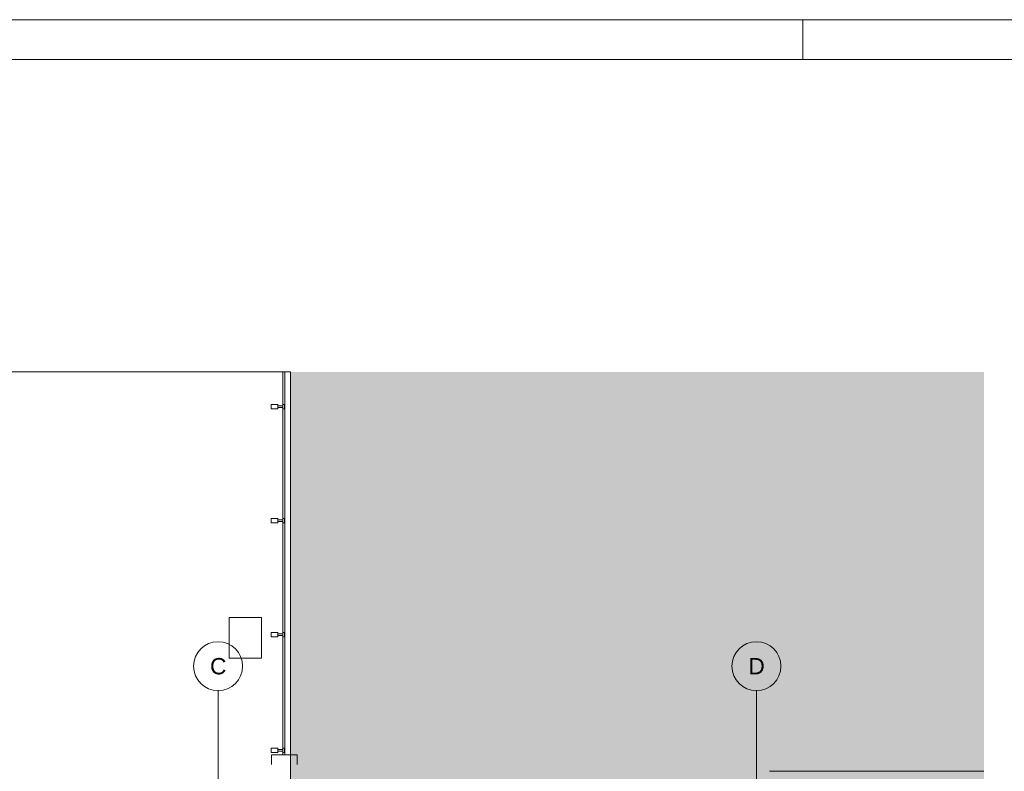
# Paper-space layout 'A-07 INWENTARYZACJA - PIĘTRO 4' of a CAD drawing. Header units: millimetres. Extents: x 0 to 500, y 0 to 350.
# Tile 9 of 13: x 224 to 345, y 258 to 350. Entities that reach past the tile are written whole.
import ezdxf
from ezdxf.xclip import XClip

# ---------------------------------------------------------------- set-up
doc = ezdxf.new("R2010")
doc.units = ezdxf.units.MM
doc.header["$MEASUREMENT"] = 0
doc.header["$XCLIPFRAME"] = 0
doc.linetypes.add('DASHDOTX2', pattern=[1000, 500, -250, 0, -250])
doc.linetypes.add('PRZERYWANA_DU_A', pattern=[550, 350.0000000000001, -199.9999999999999])
doc.layers.add('0_Nr_pióra__2', color=8, linetype='Continuous', lineweight=13)
doc.layers.add('A_podkład_Nr_pióra__2', color=8, linetype='Continuous', lineweight=13)
for name, color, linetype, lineweight, true_color in [('A_Arkusz_Nr_pióra__255', 7, 'Continuous', 15, 0x242424), ('A_osie_Nr_pióra__16', 7, 'Continuous', 5, 0x0f0f0f), ('A_osie_Nr_pióra__76', 7, 'Continuous', 5, 0x2d2d2d), ('A_ściany_Nr_pióra__19', 7, 'Continuous', 5, 0x191919)]:
    doc.layers.add(name, color=color, linetype=linetype, lineweight=lineweight, true_color=true_color)
doc.layers.add('A_podrys', color=7, linetype='Continuous')
doc.styles.add('STYL_AUTOMATYCZNY_1', font='arial.ttf')

# ---------------------------------------------------------------- blocks, each defined once
blk = doc.blocks.new('Rysunek_1_1', base_point=(-1526.982823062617, -281.1000391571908))
at = {"linetype": 'Continuous', "lineweight": 0, "true_color": 0x484848}
blk.add_hatch(color=251, dxfattribs=at).paths.add_polyline_path([(342.2085117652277, 306.7847945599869), (257.2085148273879, 306.7847945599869), (257.2085148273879, 192.9747987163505), (342.2085117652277, 192.9747987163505)])
at = {"layer": '0_Nr_pióra__2', "color": 8, "linetype": 'PRZERYWANA_DU_A', "lineweight": 13, "flags": 128}
for points in [[(257.2085108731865, 306.7847949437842), (100.1433006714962, 306.7847949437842)], [(342.2085108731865, 192.974794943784), (257.2085108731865, 192.974794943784), (257.2085108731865, 306.7847949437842)]]:
    blk.add_lwpolyline(points, dxfattribs=at)
at = {"layer": 'A_osie_Nr_pióra__16', "color": 250, "linetype": 'DASHDOTX2', "lineweight": 5, "true_color": 0x0f0f0f}
for p, q in [((248.3142859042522, 247.4327713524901), (248.3142871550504, 267.6838533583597)), ((314.3142859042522, 247.4327713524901), (314.3142855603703, 267.6838533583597))]:
    blk.add_line(p, q, dxfattribs=at)
at = {"layer": 'A_osie_Nr_pióra__76', "color": 250, "linetype": 'Continuous', "lineweight": 5, "true_color": 0x2d2d2d}
for centre in [(248.3142859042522, 270.683851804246), (314.3142859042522, 270.683851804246)]:
    blk.add_circle(centre, 3, dxfattribs=at)
at = {"layer": 'A_podkład_Nr_pióra__2', "color": 8, "linetype": 'Continuous', "lineweight": 13}
for p, q in [((256.2492483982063, 306.7847938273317), (256.2492483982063, 259.8032374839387)), ((256.5037893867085, 259.8032374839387), (256.5037893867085, 306.7847938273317)), ((254.8098686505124, 302.2650109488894), (254.8098686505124, 302.7790751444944)), ((254.8098686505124, 302.7790751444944), (255.6323713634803, 302.7790751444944)), ((255.6323713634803, 302.2650109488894), (254.8098686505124, 302.2650109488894)), ((255.6323713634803, 302.7790751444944), (255.6323713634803, 302.2650109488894)), ((255.6323713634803, 302.6248540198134), (256.2492483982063, 302.6248540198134)), ((256.2492483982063, 302.4192283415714), (255.6323713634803, 302.4192283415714)), ((256.4548740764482, 302.7790751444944), (256.2492483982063, 302.7790751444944)), ((256.2492483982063, 302.2650109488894), (256.4548740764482, 302.2650109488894)), ((256.4548740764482, 302.2650109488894), (256.4548740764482, 302.7790751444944)), ((254.8098686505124, 288.2824387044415), (254.8098686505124, 288.7965066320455)), ((254.8098686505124, 288.7965066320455), (255.6323713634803, 288.7965066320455)), ((255.6323713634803, 288.7965066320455), (255.6323713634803, 288.2824387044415)), ((255.6323713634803, 288.6422855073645), (256.2492483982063, 288.6422855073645)), ((256.4548740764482, 288.7965066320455), (256.2492483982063, 288.7965066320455)), ((256.4548740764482, 288.2824387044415), (256.4548740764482, 288.7965066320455)), ((255.6323713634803, 288.2824387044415), (254.8098686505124, 288.2824387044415)), ((256.2492483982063, 288.4366598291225), (255.6323713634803, 288.4366598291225)), ((256.2492483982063, 288.2824387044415), (256.4548740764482, 288.2824387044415)), ((253.6537886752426, 276.653235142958), (249.6537874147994, 276.653235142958)), ((249.6537874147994, 276.653235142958), (249.6537874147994, 271.6532372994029)), ((253.6537886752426, 271.6532372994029), (253.6537886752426, 276.653235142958)), ((254.8098686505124, 274.2998701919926), (254.8098686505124, 274.8139343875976)), ((254.8098686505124, 274.8139343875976), (255.6323713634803, 274.8139343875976)), ((255.6323713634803, 274.2998701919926), (254.8098686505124, 274.2998701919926)), ((255.6323713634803, 274.8139343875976), (255.6323713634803, 274.2998701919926)), ((255.6323713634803, 274.6597169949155), (256.2492483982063, 274.6597169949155)), ((256.2492483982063, 274.4540913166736), (255.6323713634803, 274.4540913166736)), ((256.4548740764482, 274.8139343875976), (256.2492483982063, 274.8139343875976)), ((256.2492483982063, 274.2998701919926), (256.4548740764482, 274.2998701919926)), ((256.4548740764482, 274.2998701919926), (256.4548740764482, 274.8139343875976)), ((249.6537874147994, 271.6532372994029), (253.6537886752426, 271.6532372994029)), ((254.8098686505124, 260.1116760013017), (254.8098686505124, 260.6257401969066)), ((254.8098686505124, 260.6257401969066), (255.6323713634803, 260.6257401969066)), ((255.6323713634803, 260.1116760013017), (254.8098686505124, 260.1116760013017)), ((254.8537868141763, 258.6032356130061), (254.8537868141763, 259.8032374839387)), ((258.0037879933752, 259.8032374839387), (254.8537868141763, 259.8032374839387)), ((255.6323713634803, 260.6257401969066), (255.6323713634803, 260.1116760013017)), ((255.6323713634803, 260.4715190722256), (256.2492483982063, 260.4715190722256)), ((256.2492483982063, 260.2658933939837), (255.6323713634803, 260.2658933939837)), ((256.4548740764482, 260.6257401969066), (256.2492483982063, 260.6257401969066)), ((256.2492483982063, 260.1116760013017), (256.4548740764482, 260.1116760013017)), ((256.4548740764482, 260.1116760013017), (256.4548740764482, 260.6257401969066)), ((258.0037879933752, 259.8032374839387), (258.0037879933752, 258.6032356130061))]:
    blk.add_line(p, q, dxfattribs=at)
at = {"layer": 'A_ściany_Nr_pióra__19', "color": 250, "linetype": 'Continuous', "lineweight": 5, "true_color": 0x191919}
blk.add_line((342.2085104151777, 257.7847950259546), (315.9142866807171, 257.7847950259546), dxfattribs=at)
at = {"layer": 'A_osie_Nr_pióra__76', "color": 250, "linetype": 'Continuous', "lineweight": 5, "true_color": 0x2d2d2d, "char_height": 2, "attachment_point": 1, "style": 'STYL_AUTOMATYCZNY_1'}
for s, insert in [('\\A1;{\\pql;\\pt0;\\fArial|b0|i0|c238|p0;\\W1.000000;C}', (247.3238809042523, 271.6838518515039)), ('\\A1;{\\pql;\\pt0;\\fArial|b0|i0|c238|p0;\\W1.000000;D}', (313.3238809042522, 271.6838518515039))]:
    blk.add_mtext(s, dxfattribs=dict(at, insert=insert))

psp = doc.layouts.new('A-07 INWENTARYZACJA - PIĘTRO 4')

# ---------------------------------------------------------------- linework, layer by layer
at = {"layer": 'A_Arkusz_Nr_pióra__255', "color": 250, "linetype": 'Continuous', "lineweight": 15, "true_color": 0x242424}
for p, q in [((320.0000000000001, 345.1), (320.0000000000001, 350.0000000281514)), ((495.1000000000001, 345.1), (29.90003742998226, 345.1))]:
    psp.add_line(p, q, dxfattribs=at)
at = {"layer": 'A_Arkusz_Nr_pióra__255', "color": 250, "linetype": 'Continuous', "lineweight": 15, "true_color": 0x242424, "flags": 128}
psp.add_lwpolyline([(0, 350), (500, 350), (500, 1.151167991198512e-14), (0, 1.151167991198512e-14)], close=True, dxfattribs=at)

# ---------------------------------------------------------------- block references
at = {"layer": 'A_podrys', "color": 37, "linetype": 'Continuous', "lineweight": 5, "true_color": 0x656532}
ref = psp.add_blockref('Rysunek_1_1', (-1526.982823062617, -281.1000391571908), dxfattribs=at)
XClip(ref).set_block_clipping_path([(91.7585396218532, 97.97479494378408), (342.2085108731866, 306.7847949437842)])

doc.saveas('drawing.dxf')
